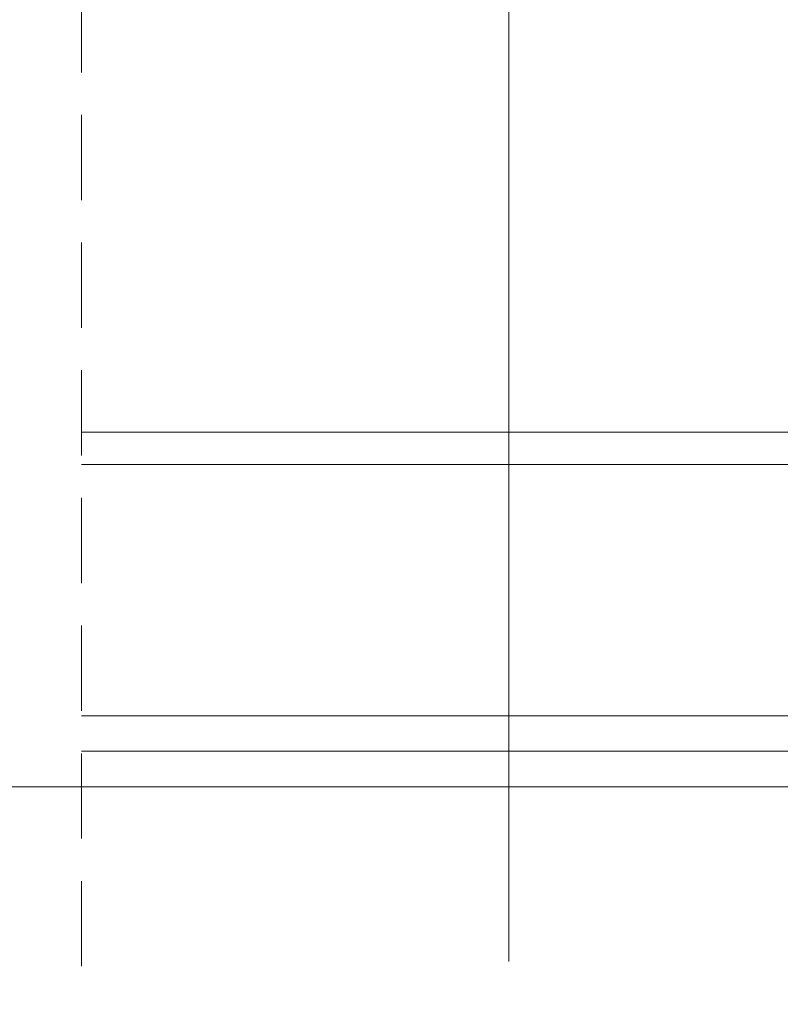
# Model space of a CAD drawing. Header units: inches. Extents: x 53216 to 117387, y -66787 to -22834.
# Tile 122 of 256: x 60545 to 60572, y -30095 to -30060. Entities that reach past the tile are written whole.
import ezdxf

# ---------------------------------------------------------------- set-up
doc = ezdxf.new("R2010")
doc.units = ezdxf.units.IN
doc.header["$MEASUREMENT"] = 0
doc.linetypes.add('HIDDEN', pattern=[0.375, 0.25, -0.125])
doc.layers.get('0').update_dxf_attribs({"lineweight": 0})
for name, color, linetype, lineweight in [('p--przekrój-drew', 3, 'Continuous', 20), ('p--przekrój-izolacje', 9, 'Continuous', 0), ('p--płyta GK', 2, 'Continuous', 0), ('p--symbole ścian', 61, 'Continuous', 0)]:
    doc.layers.add(name, color=color, linetype=linetype, lineweight=lineweight)
doc.linetypes.add('LINIA17', pattern='A,1e-05,[146,RODZLIN.shx,S=0.03819,R=0,X=0,Y=-0.13482],-1.52796', length=1.52797)

msp = doc.modelspace()

# ---------------------------------------------------------------- linework, layer by layer
at = {"linetype": 'HIDDEN', "ltscale": 12}
msp.add_line((60547.538, -30023.328), (60547.538, -30095.172), dxfattribs=at)
at = {"color": 3, "linetype": 'Continuous', "ltscale": 12}
msp.add_line((60584.902, -30075.006), (60564.402, -30075.006), dxfattribs=at)
at = {"linetype": 'Continuous', "ltscale": 12}
msp.add_line((60547.538, -30087.506), (60518.498, -30087.506), dxfattribs=at)
at = {"layer": 'p--przekrój-drew', "color": 3, "ltscale": 35}
msp.add_line((60547.538, -30075.006), (60564.402, -30075.006), dxfattribs=at)
at = {"layer": 'p--przekrój-izolacje', "linetype": 'LINIA17', "ltscale": 5}
msp.add_line((60547.538, -30076.153), (60589.402, -30076.153), dxfattribs=at)
at = {"layer": 'p--płyta GK', "color": 3, "ltscale": 35}
msp.add_line((60547.538, -30075.006), (60564.402, -30075.006), dxfattribs=at)
at = {"layer": 'p--płyta GK', "ltscale": 35}
for p, q in [((60547.538, -30085.006), (60589.402, -30085.006)), ((60547.538, -30086.256), (60589.402, -30086.256)), ((60547.538, -30087.506), (60589.402, -30087.506))]:
    msp.add_line(p, q, dxfattribs=at)
at = {"layer": 'p--symbole ścian', "color": 0, "lineweight": 9}
msp.add_line((60562.594, -30005.661), (60562.594, -30093.661), dxfattribs=at)

doc.saveas('drawing.dxf')
